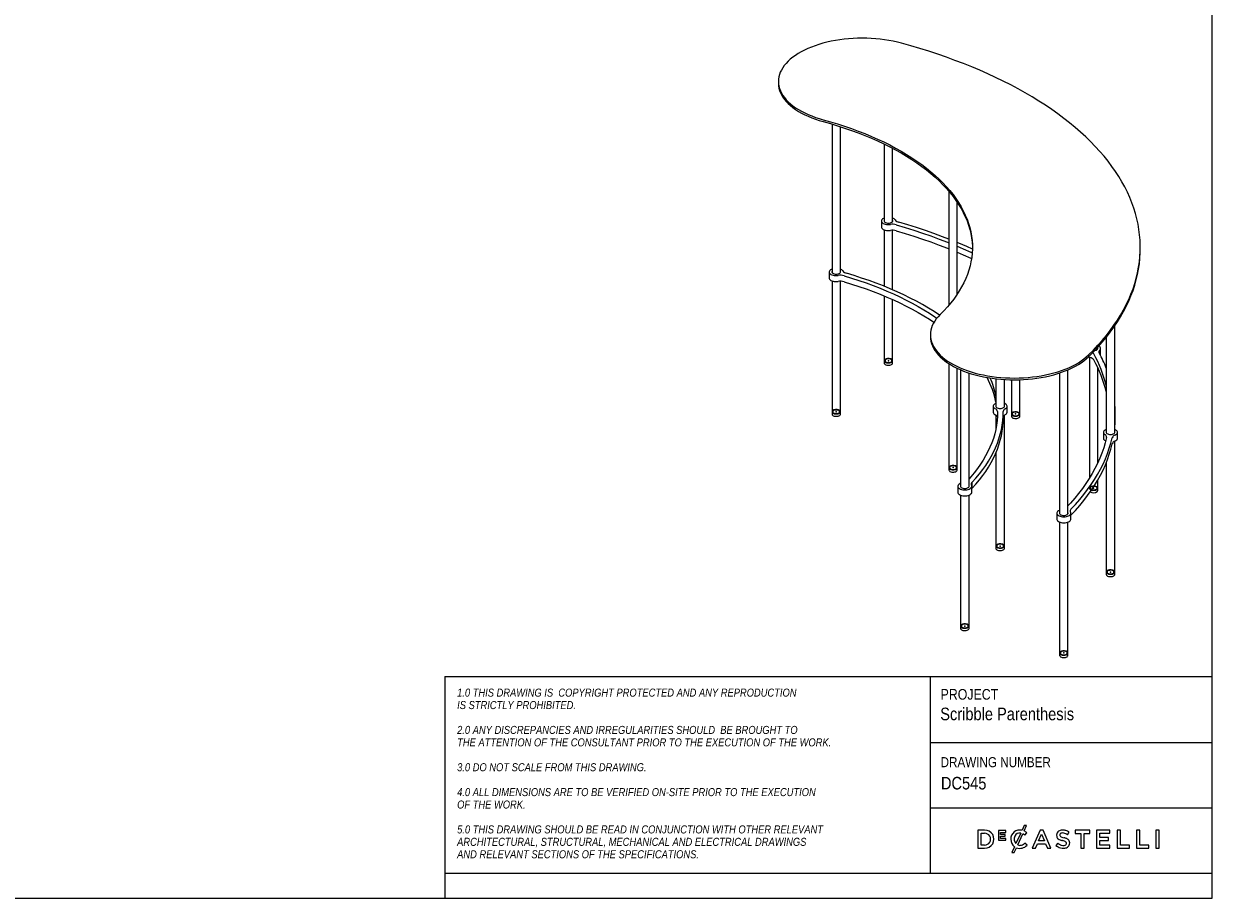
# Model space of a CAD drawing. Header units: millimetres. Extents: x 35 to 2985, y -21 to 2044.
# Tile 2 of 3: x 1286 to 2985, y -21 to 1229. Entities that reach past the tile are written whole.
import ezdxf

# ---------------------------------------------------------------- set-up
doc = ezdxf.new("R2010")
doc.units = ezdxf.units.MM
doc.header["$LTSCALE"] = 7
doc.header["$PDSIZE"] = -1
doc.linetypes.add('SLD-Solido', pattern=[0])
doc.layers.add('NOTE', color=3, linetype='SLD-Solido')
doc.layers.add('SCHIZZI', color=9, linetype='Continuous')
doc.styles.add('SLDTEXTSTYLE0', font='GOTHIC.TTF', dxfattribs={"width": 0.86735})
doc.styles.add('SLDTEXTSTYLE1', font='GOTHICI.TTF', dxfattribs={"width": 0.86735})

msp = doc.modelspace()

# ---------------------------------------------------------------- linework, layer by layer
for p, q in [((2364.47, 1146.17), (2364.47, 1143.59)), ((2441.14, 1085.34), (2441.14, 873.44)), ((2453.14, 873.44), (2453.14, 1081.64)), ((2515.81, 1056.81), (2515.81, 946.32)), ((2527.81, 946.32), (2527.81, 1050.75)), ((2608.2, 989.37), (2608.2, 826.66)), ((2620.2, 842.53), (2620.2, 973.5)), ((2511.81, 946.88), (2511.81, 938.31)), ((2515.81, 934.19), (2515.81, 853.51)), ((2527.81, 848.49), (2527.81, 933.57)), ((2881.79, 906.73), (2881.79, 909.3)), ((2437.14, 874), (2437.14, 865.43)), ((2441.14, 861.31), (2441.14, 674.28)), ((2453.14, 674.28), (2453.14, 860.68)), ((2515.81, 839.67), (2515.81, 747.16)), ((2527.81, 747.16), (2527.81, 834.49)), ((2581.69, 784.31), (2581.69, 781.74)), ((2845.21, 644.36), (2845.21, 796.88)), ((2821.02, 764.29), (2821.02, 766.53)), ((2825.02, 756.29), (2825.02, 764.86)), ((2833.21, 780.75), (2833.21, 644.36)), ((2809.02, 752.17), (2809.02, 579.36)), ((2515.81, 747.16), (2515.81, 743.74)), ((2527.81, 743.74), (2527.81, 747.16)), ((2608.2, 742.99), (2608.2, 594.55)), ((2620.2, 594.55), (2620.2, 736.37)), ((2624.93, 734.23), (2624.93, 567.25)), ((2778.44, 528.79), (2778.44, 734.23)), ((2821.02, 601.27), (2821.02, 737.32)), ((2636.93, 567.25), (2636.93, 729.7)), ((2675.47, 721.43), (2675.47, 681.63)), ((2687.47, 681.63), (2687.47, 720.37)), ((2697.56, 719.97), (2697.56, 671.17)), ((2709.56, 671.17), (2709.56, 720.07)), ((2766.44, 729.7), (2766.44, 528.79)), ((2671.49, 682.18), (2671.49, 673.61)), ((2691.47, 673.63), (2691.47, 682.2)), ((2441.14, 674.28), (2441.14, 670.85)), ((2453.11, 673.98), (2453.14, 674.28)), ((2453.11, 670.55), (2453.14, 670.85)), ((2453.14, 670.85), (2453.14, 674.28)), ((2675.47, 669.37), (2675.47, 650.45)), ((2685.79, 664.69), (2685.79, 673.27)), ((2687.47, 482.48), (2687.47, 669.24)), ((2697.56, 671.17), (2697.56, 667.74)), ((2709.56, 667.74), (2709.56, 671.17)), ((2845.79, 665.01), (2845.79, 673.58)), ((2833.21, 649.08), (2832.65, 648.82)), ((2829.21, 644.93), (2829.21, 636.36)), ((2845.21, 445.21), (2845.21, 632.22)), ((2849.21, 636.36), (2849.21, 644.93)), ((2675.47, 615.67), (2675.47, 482.48)), ((2833.21, 601.84), (2833.21, 445.21)), ((2608.2, 594.55), (2608.2, 591.12)), ((2620.2, 591.12), (2620.2, 594.55)), ((2620.93, 567.82), (2620.93, 559.25)), ((2640.93, 559.25), (2640.93, 567.82)), ((2641.4, 565.03), (2641.4, 573.6)), ((2821.02, 565.14), (2821.02, 576.83)), ((2821.02, 561.71), (2821.02, 565.14)), ((2624.93, 555.13), (2624.93, 368.1)), ((2636.93, 368.1), (2636.93, 555.13)), ((2762.44, 529.36), (2762.44, 520.79)), ((2782.44, 520.79), (2782.44, 529.36)), ((2766.44, 516.67), (2766.44, 329.64)), ((2778.44, 329.64), (2778.44, 516.67)), ((2782.44, 526.31), (2782.64, 526.53)), ((2675.47, 482.48), (2675.47, 479.05)), ((2687.47, 479.05), (2687.47, 482.48)), ((2833.21, 445.21), (2833.21, 441.78)), ((2845.21, 441.78), (2845.21, 445.21)), ((2624.93, 368.1), (2624.93, 364.67)), ((2636.93, 364.67), (2636.93, 368.1)), ((2766.44, 329.64), (2766.44, 326.21)), ((2778.44, 326.21), (2778.44, 329.64))]:
    msp.add_line(p, q)
at = {"flags": 128}
for points in [[(2540.47, 1200.83), (2534.65, 1202.31), (2528.67, 1203.62), (2522.57, 1204.77), (2516.35, 1205.75), (2510.04, 1206.55), (2503.66, 1207.17), (2497.21, 1207.62), (2490.74, 1207.89), (2484.24, 1207.97), (2477.74, 1207.87), (2471.27, 1207.59), (2464.83, 1207.14), (2458.45, 1206.5), (2452.14, 1205.68), (2445.93, 1204.7), (2439.84, 1203.54), (2433.87, 1202.21), (2428.06, 1200.71), (2422.41, 1199.06), (2416.94, 1197.25), (2411.67, 1195.29), (2406.61, 1193.19), (2401.78, 1190.95), (2397.19, 1188.58), (2392.86, 1186.09), (2388.8, 1183.47), (2385.02, 1180.75), (2381.53, 1177.93), (2378.34, 1175.01), (2375.46, 1172.01), (2372.91, 1168.93), (2370.68, 1165.79), (2368.78, 1162.58), (2367.23, 1159.33), (2366.01, 1156.05), (2365.15, 1152.73), (2364.64, 1149.39), (2364.47, 1146.05), (2364.66, 1142.7), (2365.2, 1139.36), (2366.09, 1136.05), (2367.33, 1132.76), (2368.91, 1129.52), (2370.83, 1126.32), (2373.08, 1123.18), (2375.66, 1120.11), (2378.56, 1117.11), (2381.77, 1114.2), (2385.28, 1111.38), (2389.08, 1108.67), (2393.16, 1106.06), (2397.51, 1103.58), (2402.12, 1101.21), (2406.96, 1098.98), (2412.04, 1096.89), (2417.32, 1094.94), (2422.8, 1093.15), (2428.47, 1091.5)], [(2807.82, 755.47), (2814.66, 762.34), (2821.2, 769.3), (2827.41, 776.33), (2833.3, 783.44), (2838.87, 790.62), (2844.1, 797.86), (2849.01, 805.16), (2853.58, 812.52), (2857.82, 819.94), (2861.72, 827.4), (2865.28, 834.91), (2868.49, 842.45), (2871.36, 850.04), (2873.89, 857.66), (2876.06, 865.3), (2877.89, 872.97), (2879.37, 880.66), (2880.5, 888.37), (2881.28, 896.09), (2881.7, 903.81), (2881.78, 911.54), (2881.5, 919.26), (2880.87, 926.99), (2879.89, 934.7), (2878.56, 942.39), (2876.87, 950.07), (2874.84, 957.73), (2872.47, 965.36), (2869.74, 972.96), (2866.67, 980.52), (2863.26, 988.05), (2859.5, 995.53), (2855.41, 1002.96), (2850.98, 1010.35), (2846.21, 1017.68), (2841.11, 1024.94), (2835.68, 1032.15), (2829.93, 1039.28), (2823.85, 1046.35), (2817.45, 1053.34), (2810.74, 1060.25), (2803.71, 1067.08), (2796.37, 1073.82), (2788.73, 1080.47), (2780.79, 1087.03), (2772.55, 1093.49), (2764.03, 1099.84), (2755.21, 1106.1), (2746.11, 1112.24), (2736.73, 1118.27), (2727.09, 1124.19), (2717.17, 1129.99), (2707, 1135.67), (2696.57, 1141.23), (2685.88, 1146.65), (2674.96, 1151.95), (2663.79, 1157.11), (2652.4, 1162.14), (2640.78, 1167.03), (2628.94, 1171.78), (2616.88, 1176.38), (2604.63, 1180.83), (2592.17, 1185.14), (2579.51, 1189.29), (2566.68, 1193.3), (2553.66, 1197.14), (2540.47, 1200.83)], [(2364.47, 1143.59), (2364.47, 1143.47), (2364.66, 1140.13), (2365.2, 1136.79), (2366.09, 1133.48), (2367.33, 1130.19), (2368.91, 1126.94), (2370.83, 1123.75), (2373.08, 1120.61), (2375.66, 1117.53), (2378.56, 1114.54), (2381.77, 1111.63), (2385.28, 1108.81), (2389.08, 1106.1), (2393.16, 1103.49), (2397.51, 1101), (2402.12, 1098.64), (2406.96, 1096.41), (2412.04, 1094.32), (2417.32, 1092.37), (2422.8, 1090.57), (2428.47, 1088.93)], [(2428.47, 1091.5), (2438.87, 1088.57), (2449.1, 1085.49), (2459.14, 1082.25), (2469, 1078.85), (2478.65, 1075.31), (2488.1, 1071.62), (2497.33, 1067.79), (2506.34, 1063.82), (2515.11, 1059.72), (2523.65, 1055.48), (2531.94, 1051.11), (2539.97, 1046.62), (2547.74, 1042.01), (2555.24, 1037.28), (2562.47, 1032.44), (2569.41, 1027.5), (2576.07, 1022.44), (2582.43, 1017.29), (2588.49, 1012.05), (2594.25, 1006.71), (2599.7, 1001.29), (2604.84, 995.78), (2609.65, 990.21), (2614.15, 984.56), (2618.31, 978.84), (2622.15, 973.06), (2625.65, 967.23), (2628.82, 961.34), (2631.64, 955.41), (2634.12, 949.44), (2636.26, 943.44), (2638.05, 937.4), (2639.49, 931.34), (2640.59, 925.26), (2641.33, 919.17), (2641.72, 913.07), (2641.76, 906.96), (2641.45, 900.86), (2640.79, 894.76), (2639.78, 888.68), (2638.42, 882.61), (2636.71, 876.57), (2634.65, 870.56), (2632.25, 864.58), (2629.51, 858.64), (2626.42, 852.75), (2623, 846.9), (2619.24, 841.11), (2615.15, 835.38), (2610.74, 829.71), (2605.99, 824.12), (2600.93, 818.6), (2595.56, 813.15)], [(2428.47, 1088.93), (2438.87, 1086), (2449.1, 1082.92), (2459.14, 1079.68), (2469, 1076.28), (2478.65, 1072.74), (2488.1, 1069.05), (2497.33, 1065.22), (2506.34, 1061.25), (2515.11, 1057.15), (2523.65, 1052.91), (2531.94, 1048.54), (2539.97, 1044.05), (2547.74, 1039.44), (2555.24, 1034.71), (2562.47, 1029.87), (2569.41, 1024.92), (2576.07, 1019.87), (2582.43, 1014.72), (2588.49, 1009.47), (2594.25, 1004.14), (2599.7, 998.72), (2604.84, 993.21), (2609.65, 987.63), (2614.15, 981.98), (2618.31, 976.27), (2622.15, 970.49), (2625.65, 964.66), (2628.82, 958.77), (2631.64, 952.84), (2634.12, 946.87), (2636.26, 940.87), (2638.05, 934.83), (2639.49, 928.77), (2640.59, 922.69), (2641.33, 916.6), (2641.72, 910.5), (2641.78, 908.01)], [(2515.81, 951.01), (2514.69, 950.5), (2513.51, 949.76), (2512.61, 948.91), (2512.04, 947.99), (2511.81, 947.03), (2511.93, 946.07), (2512.4, 945.13), (2513.2, 944.26), (2514.3, 943.48), (2515.67, 942.82), (2517.25, 942.3), (2518.99, 941.94), (2520.83, 941.76), (2522.7, 941.76), (2524.54, 941.93)], [(2511.81, 938.31), (2511.93, 937.5), (2512.4, 936.56), (2513.2, 935.69), (2514.3, 934.91), (2515.67, 934.25), (2517.25, 933.73), (2518.99, 933.37), (2520.83, 933.19), (2522.7, 933.18), (2524.54, 933.36)], [(2515.81, 947.45), (2515.75, 947.27), (2515.75, 946.51), (2516.1, 945.78), (2516.78, 945.11), (2517.75, 944.54), (2518.96, 944.11)], [(2518.96, 944.11), (2520.33, 943.84), (2521.79, 943.74), (2523.25, 943.83), (2524.63, 944.1), (2525.84, 944.53), (2526.82, 945.09), (2527.51, 945.76), (2527.86, 946.5), (2527.86, 947.26), (2527.81, 947.45)], [(2532.93, 941.43), (2545.59, 937.67), (2558.06, 933.76), (2570.34, 929.69), (2582.43, 925.47), (2594.31, 921.09), (2605.98, 916.57), (2608.2, 915.68)], [(2608.2, 920.88), (2598.96, 924.44), (2586.87, 928.89), (2574.58, 933.19), (2562.08, 937.32), (2549.39, 941.3), (2536.51, 945.11)], [(2532.93, 932.85), (2545.59, 929.1), (2558.06, 925.19), (2570.34, 921.12), (2582.43, 916.89), (2594.31, 912.52), (2605.98, 908), (2608.2, 907.11)], [(2641.76, 906.68), (2633.89, 910.2), (2622.47, 915.1), (2620.2, 916.04)], [(2620.2, 910.73), (2628.66, 907.09), (2639.65, 902.13), (2641.49, 901.28)], [(2620.2, 902.16), (2628.66, 898.51), (2639.65, 893.56), (2640.56, 893.14)], [(2807.82, 752.89), (2814.66, 759.77), (2821.2, 766.73), (2827.41, 773.76), (2833.3, 780.87), (2838.87, 788.05), (2844.1, 795.29), (2849.01, 802.59), (2853.58, 809.95), (2857.82, 817.36), (2861.72, 824.83), (2865.28, 832.33), (2868.49, 839.88), (2871.36, 847.47), (2873.89, 855.08), (2876.06, 862.73), (2877.89, 870.4), (2879.37, 878.09), (2880.5, 885.8), (2881.28, 893.51), (2881.7, 901.24), (2881.79, 906.73)], [(2441.14, 878.12), (2440.05, 877.64), (2438.86, 876.89), (2437.96, 876.05), (2437.38, 875.13), (2437.14, 874.17), (2437.26, 873.21), (2437.72, 872.27), (2438.51, 871.4), (2439.6, 870.62), (2440.96, 869.95), (2442.54, 869.43), (2444.27, 869.07), (2446.11, 868.88), (2447.99, 868.87), (2449.83, 869.04)], [(2441.14, 874.57), (2441.08, 874.39), (2441.08, 873.63), (2441.43, 872.9), (2442.11, 872.22), (2443.08, 871.66), (2444.29, 871.22)], [(2444.29, 871.22), (2445.66, 870.95), (2447.12, 870.86), (2448.58, 870.95), (2449.96, 871.22), (2451.17, 871.65), (2452.15, 872.21), (2452.83, 872.88), (2453.19, 873.62), (2453.19, 874.38), (2453.14, 874.57)], [(2458.25, 868.51), (2468.94, 865.25), (2479.45, 861.84), (2489.76, 858.28), (2499.87, 854.57), (2509.77, 850.71), (2519.45, 846.71), (2528.91, 842.57), (2538.14, 838.29), (2547.12, 833.88), (2555.86, 829.33), (2564.34, 824.67), (2572.57, 819.87), (2580.52, 814.96), (2588.2, 809.94), (2590.92, 808.09)], [(2594.73, 812.33), (2586.93, 817.43), (2578.8, 822.46), (2570.39, 827.37), (2561.71, 832.15), (2552.77, 836.8), (2543.58, 841.31), (2534.13, 845.69), (2524.45, 849.93), (2514.54, 854.02), (2504.4, 857.97), (2494.05, 861.76), (2483.49, 865.4), (2472.73, 868.89), (2461.79, 872.21)], [(2437.14, 865.43), (2437.26, 864.64), (2437.72, 863.7), (2438.51, 862.83), (2439.6, 862.05), (2440.96, 861.38), (2442.54, 860.86), (2444.27, 860.5), (2446.11, 860.31), (2447.99, 860.3), (2449.83, 860.47)], [(2458.25, 859.93), (2468.94, 856.68), (2479.45, 853.27), (2489.76, 849.71), (2499.87, 846), (2509.77, 842.14), (2519.45, 838.14), (2528.91, 834), (2538.14, 829.72), (2547.12, 825.31), (2555.86, 820.76), (2564.34, 816.09), (2572.57, 811.3), (2580.52, 806.39), (2586.86, 802.26)], [(2595.56, 813.15), (2592.68, 810.15), (2590.12, 807.08), (2587.89, 803.93), (2586, 800.73), (2584.44, 797.48), (2583.23, 794.19), (2582.37, 790.87), (2581.85, 787.54), (2581.69, 784.19), (2581.88, 780.84), (2582.42, 777.51), (2583.31, 774.19), (2584.54, 770.91), (2586.12, 767.66), (2588.04, 764.46), (2590.3, 761.32), (2592.88, 758.25), (2595.77, 755.25), (2598.98, 752.34), (2602.5, 749.53), (2606.3, 746.81), (2610.38, 744.21), (2614.73, 741.72), (2619.33, 739.36), (2624.18, 737.13), (2629.25, 735.04), (2634.54, 733.09), (2640.02, 731.29), (2645.68, 729.65), (2651.51, 728.17), (2657.49, 726.85), (2663.59, 725.7), (2669.81, 724.73), (2676.12, 723.92), (2682.5, 723.3), (2688.94, 722.86), (2695.42, 722.59), (2701.92, 722.51), (2708.42, 722.6), (2714.89, 722.88), (2721.33, 723.34), (2727.71, 723.98), (2734.01, 724.79), (2740.22, 725.78), (2746.32, 726.94), (2752.28, 728.27), (2758.1, 729.76), (2763.75, 731.41), (2769.22, 733.22), (2774.49, 735.18), (2779.55, 737.28), (2784.38, 739.52), (2788.97, 741.89), (2793.3, 744.39), (2797.36, 747), (2801.14, 749.73), (2804.63, 752.55), (2807.82, 755.47)], [(2581.69, 781.74), (2581.69, 781.62), (2581.88, 778.27), (2582.42, 774.94), (2583.31, 771.62), (2584.54, 768.34), (2586.12, 765.09), (2588.04, 761.89), (2590.3, 758.75), (2592.88, 755.68), (2595.77, 752.68), (2598.98, 749.77), (2602.5, 746.96), (2606.3, 744.24), (2610.38, 741.64), (2614.73, 739.15), (2619.33, 736.79), (2624.18, 734.56), (2629.25, 732.46), (2634.54, 730.52), (2640.02, 728.72), (2645.68, 727.08), (2651.51, 725.6), (2657.49, 724.28), (2663.59, 723.13), (2669.81, 722.15), (2676.12, 721.35), (2682.5, 720.73), (2688.94, 720.28), (2695.42, 720.02), (2701.92, 719.93), (2708.42, 720.03), (2714.89, 720.31), (2721.33, 720.77), (2727.71, 721.4), (2734.01, 722.22), (2740.22, 723.21), (2746.32, 724.37), (2752.28, 725.7), (2758.1, 727.19), (2763.75, 728.84), (2769.22, 730.65), (2774.49, 732.61), (2779.55, 734.71), (2784.38, 736.95), (2788.97, 739.32), (2793.3, 741.82), (2797.36, 744.43), (2801.14, 747.15), (2804.63, 749.98), (2807.82, 752.89)], [(2816.64, 761.83), (2817.84, 762.07), (2819.05, 762.5), (2820.03, 763.07), (2820.72, 763.74), (2821.07, 764.47), (2821.08, 765.23), (2821.02, 765.42)], [(2823.85, 762.44), (2824.6, 763.38), (2824.97, 764.37), (2824.97, 765.39), (2824.57, 766.38), (2823.81, 767.31), (2822.71, 768.15), (2822.56, 768.24)], [(2807.7, 752.78), (2808.59, 752.34), (2810.15, 751.79)], [(2824.72, 755.03), (2824.97, 755.8), (2825.02, 756.29)], [(2515.81, 747.16), (2515.87, 746.72), (2516.27, 745.97), (2517.02, 745.3), (2518.08, 744.75), (2519.36, 744.34), (2520.8, 744.12), (2522.3, 744.09), (2523.77, 744.25), (2525.12, 744.59), (2526.26, 745.09), (2527.12, 745.73)], [(2515.81, 747.16), (2515.83, 746.92), (2516.13, 746.16), (2516.8, 745.46), (2517.78, 744.88), (2519.01, 744.43)], [(2515.81, 743.74), (2515.87, 743.29), (2516.27, 742.54), (2517.02, 741.87), (2518.08, 741.32), (2519.36, 740.91), (2520.8, 740.69), (2522.3, 740.66), (2523.77, 740.82), (2525.12, 741.16), (2526.26, 741.67), (2527.12, 742.3)], [(2519.01, 744.43), (2520.41, 744.16), (2521.91, 744.08), (2523.4, 744.19), (2524.79, 744.48), (2525.99, 744.95), (2526.93, 745.55), (2527.54, 746.26), (2527.8, 747.02), (2527.81, 747.16)], [(2527.12, 745.73), (2527.65, 746.46), (2527.81, 747.16)], [(2527.12, 742.3), (2527.65, 743.03), (2527.81, 743.74)], [(2673.98, 685.57), (2672.87, 684.79), (2672.07, 683.91), (2671.6, 682.97), (2671.49, 681.99), (2671.74, 681.03), (2672.34, 680.11), (2673.26, 679.26), (2674.48, 678.52)], [(2675.47, 682.77), (2675.42, 682.59), (2675.41, 681.83), (2675.76, 681.09), (2676.44, 680.42), (2677.42, 679.85), (2678.62, 679.42)], [(2678.62, 679.42), (2680, 679.15), (2681.46, 679.06), (2682.92, 679.15), (2684.29, 679.41), (2685.51, 679.84), (2686.48, 680.41), (2687.17, 681.08), (2687.53, 681.81), (2687.53, 682.57), (2687.47, 682.77)], [(2688.22, 686), (2687.49, 686.38), (2687.47, 686.39)], [(2688.76, 678.68), (2689.97, 679.48), (2690.84, 680.4), (2691.34, 681.38), (2691.46, 682.4), (2691.19, 683.4), (2690.54, 684.37), (2689.54, 685.24), (2688.22, 686)], [(2441.14, 674.28), (2441.14, 674.2), (2441.37, 673.43), (2441.96, 672.72), (2442.88, 672.11), (2444.06, 671.63), (2445.44, 671.32), (2446.92, 671.2), (2448.42, 671.26), (2449.84, 671.52), (2451.08, 671.96), (2452.08, 672.54), (2452.77, 673.22), (2453.11, 673.98)], [(2441.14, 674.28), (2441.15, 674.04), (2441.46, 673.28), (2442.13, 672.58), (2443.1, 671.99), (2444.34, 671.55)], [(2441.14, 670.85), (2441.14, 670.77), (2441.37, 670.01), (2441.96, 669.29), (2442.88, 668.68), (2444.06, 668.2), (2445.44, 667.89), (2446.92, 667.77), (2448.42, 667.84), (2449.84, 668.1), (2451.08, 668.53), (2452.08, 669.11), (2452.77, 669.8), (2453.11, 670.55)], [(2444.34, 671.55), (2445.74, 671.28), (2447.24, 671.19), (2448.73, 671.3), (2450.12, 671.6), (2451.32, 672.07), (2452.26, 672.67), (2452.87, 673.38), (2453.13, 674.14), (2453.14, 674.28)], [(2677.79, 674.49), (2677.66, 668.1), (2677.18, 661.71), (2676.35, 655.33), (2675.16, 648.96), (2673.63, 642.62), (2671.74, 636.3), (2669.5, 630.01), (2666.92, 623.75), (2663.99, 617.54), (2660.73, 611.37), (2657.12, 605.25), (2653.17, 599.19), (2648.89, 593.19), (2644.28, 587.25), (2639.35, 581.38), (2636.93, 578.67)], [(2641.4, 573.6), (2646.77, 579.53), (2651.81, 585.53), (2656.51, 591.6), (2660.88, 597.74), (2664.9, 603.94), (2668.57, 610.2), (2671.9, 616.51), (2674.88, 622.87), (2677.5, 629.27), (2679.76, 635.7), (2681.67, 642.16), (2683.21, 648.65), (2684.4, 655.16), (2685.22, 661.69), (2685.69, 668.22), (2685.78, 674.76)], [(2641.4, 565.03), (2646.77, 570.95), (2651.81, 576.96), (2656.51, 583.03), (2660.88, 589.17), (2664.9, 595.37), (2668.57, 601.63), (2671.9, 607.94), (2674.88, 614.3), (2677.5, 620.69), (2679.76, 627.13), (2681.67, 633.59), (2683.21, 640.08), (2684.4, 646.59), (2685.22, 653.12), (2685.69, 659.65), (2685.79, 664.69)], [(2697.56, 671.17), (2697.61, 670.8), (2697.97, 670.05), (2698.69, 669.37), (2699.71, 668.8), (2700.97, 668.38), (2702.4, 668.14), (2703.9, 668.08), (2705.38, 668.22), (2706.74, 668.55), (2707.91, 669.04), (2708.8, 669.66)], [(2697.56, 671.17), (2697.58, 670.92), (2697.89, 670.17), (2698.55, 669.47), (2699.53, 668.88), (2700.76, 668.44)], [(2697.56, 667.74), (2697.61, 667.37), (2697.97, 666.62), (2698.69, 665.94), (2699.71, 665.37), (2700.97, 664.95), (2702.4, 664.71), (2703.9, 664.66), (2705.38, 664.8), (2706.74, 665.12), (2707.91, 665.61), (2708.8, 666.23)], [(2700.76, 668.44), (2702.17, 668.16), (2703.67, 668.08), (2705.15, 668.19), (2706.54, 668.49), (2707.74, 668.95), (2708.68, 669.56), (2709.3, 670.27), (2709.56, 671.03), (2709.56, 671.17)], [(2845.21, 651.33), (2845.68, 658.95), (2845.79, 665.01)], [(2832.65, 648.82), (2831.34, 648.11), (2830.31, 647.28), (2829.6, 646.37), (2829.25, 645.4), (2829.25, 644.42), (2829.62, 643.46), (2830.33, 642.55), (2831.37, 641.73)], [(2845.58, 640.96), (2846.96, 641.68), (2848.04, 642.52), (2848.79, 643.46), (2849.16, 644.45), (2849.15, 645.46), (2848.76, 646.45), (2847.99, 647.39), (2846.89, 648.22)], [(2833.67, 637.55), (2831.78, 630.09), (2829.53, 622.65), (2826.93, 615.25), (2823.98, 607.88), (2820.68, 600.56), (2817.03, 593.27), (2813.04, 586.04), (2808.7, 578.85), (2804.03, 571.73), (2799.01, 564.66), (2793.66, 557.66), (2787.98, 550.73), (2781.97, 543.88), (2778.44, 540.04)], [(2782.64, 535.1), (2789.09, 541.99), (2795.21, 548.96), (2800.99, 556.01), (2806.43, 563.13), (2811.54, 570.31), (2816.3, 577.56), (2820.71, 584.86), (2824.77, 592.22), (2828.48, 599.63), (2831.83, 607.08), (2834.83, 614.58), (2837.46, 622.1), (2839.74, 629.66), (2841.66, 637.25)], [(2782.64, 526.53), (2789.09, 533.42), (2795.21, 540.39), (2800.99, 547.44), (2806.43, 554.55), (2811.54, 561.74), (2816.3, 568.99), (2820.71, 576.29), (2824.77, 583.65), (2828.48, 591.06), (2831.83, 598.51), (2834.83, 606), (2837.46, 613.53), (2839.74, 621.09), (2841.66, 628.68)], [(2831.37, 633.16), (2832, 632.7), (2832.39, 632.36)], [(2833.21, 645.49), (2833.15, 645.31), (2833.15, 644.56), (2833.5, 643.82), (2834.18, 643.15), (2835.15, 642.58), (2836.36, 642.15)], [(2836.36, 642.15), (2837.73, 641.88), (2839.19, 641.79), (2840.65, 641.88), (2842.03, 642.14), (2843.24, 642.57), (2844.22, 643.14), (2844.9, 643.81), (2845.26, 644.54), (2845.26, 645.3), (2845.21, 645.49)], [(2845.58, 632.39), (2846.96, 633.1), (2848.04, 633.95), (2848.79, 634.88), (2849.16, 635.88), (2849.21, 636.36)], [(2608.2, 594.55), (2608.36, 593.84), (2608.88, 593.12), (2609.74, 592.48), (2610.88, 591.98), (2612.23, 591.63), (2613.7, 591.47), (2615.2, 591.5), (2616.64, 591.73), (2617.93, 592.13), (2618.98, 592.69), (2619.73, 593.36)], [(2608.2, 594.55), (2608.22, 594.3), (2608.52, 593.55), (2609.19, 592.85), (2610.16, 592.26), (2611.4, 591.82)], [(2608.2, 591.12), (2608.36, 590.41), (2608.88, 589.69), (2609.74, 589.05), (2610.88, 588.55), (2612.23, 588.2), (2613.7, 588.04), (2615.2, 588.08), (2616.64, 588.3), (2617.93, 588.7), (2618.98, 589.26), (2619.73, 589.93)], [(2611.4, 591.82), (2612.8, 591.55), (2614.3, 591.46), (2615.79, 591.57), (2617.18, 591.87), (2618.38, 592.33), (2619.32, 592.94), (2619.93, 593.65), (2620.19, 594.41), (2620.2, 594.55)], [(2619.73, 593.36), (2620.13, 594.1), (2620.2, 594.55)], [(2619.73, 589.93), (2620.13, 590.67), (2620.2, 591.12)], [(2624.93, 571.94), (2624.37, 571.7), (2623.03, 570.97), (2622, 570.13), (2621.3, 569.19), (2620.96, 568.21), (2621, 567.21), (2621.42, 566.23), (2622.2, 565.31), (2623.31, 564.49), (2624.7, 563.79), (2626.34, 563.24), (2628.14, 562.87), (2630.05, 562.69), (2632, 562.7), (2633.9, 562.9), (2635.69, 563.29), (2637.3, 563.85), (2638.68, 564.56), (2639.75, 565.39), (2640.5, 566.32), (2640.88, 567.3), (2640.89, 568.3), (2640.52, 569.28), (2640.52, 569.28)], [(2624.93, 568.38), (2624.88, 568.2), (2624.88, 567.45), (2625.23, 566.71), (2625.91, 566.04), (2626.88, 565.47), (2628.09, 565.04)], [(2628.09, 565.04), (2629.46, 564.77), (2630.92, 564.68), (2632.38, 564.77), (2633.76, 565.03), (2634.97, 565.46), (2635.95, 566.03), (2636.63, 566.7), (2636.99, 567.43), (2636.99, 568.19), (2636.93, 568.38)], [(2640.93, 564.53), (2640.94, 564.53), (2641.4, 565.03)], [(2812.05, 562.45), (2812.22, 562.4), (2813.63, 562.13), (2815.12, 562.05), (2816.61, 562.16), (2818, 562.45), (2819.2, 562.92), (2820.14, 563.53), (2820.76, 564.23), (2821.01, 565), (2821.02, 565.14)], [(2620.93, 559.25), (2621, 558.63), (2621.42, 557.66), (2622.2, 556.74), (2623.31, 555.91), (2624.7, 555.22), (2626.34, 554.67), (2628.14, 554.3), (2630.05, 554.12), (2632, 554.13), (2633.9, 554.33), (2635.69, 554.72), (2637.3, 555.28), (2638.68, 555.99), (2639.75, 556.82), (2640.5, 557.74), (2640.88, 558.73), (2640.93, 559.25)], [(2766.44, 533.48), (2766.02, 533.31), (2764.7, 532.62), (2763.65, 531.82), (2762.92, 530.93), (2762.52, 529.99), (2762.46, 529.02), (2762.76, 528.07), (2763.4, 527.16), (2764.35, 526.33), (2765.59, 525.61), (2767.07, 525.02), (2768.74, 524.58), (2770.53, 524.3), (2772.4, 524.21), (2774.27, 524.3), (2776.07, 524.56), (2777.74, 524.99), (2779.23, 525.58), (2780.48, 526.3), (2781.45, 527.12), (2782.1, 528.03), (2782.41, 528.98), (2782.38, 529.95), (2781.99, 530.89), (2781.99, 530.89)], [(2766.44, 529.93), (2766.39, 529.75), (2766.38, 528.99), (2766.73, 528.25), (2767.41, 527.58), (2768.39, 527.01), (2769.59, 526.58)], [(2769.59, 526.58), (2770.97, 526.31), (2772.43, 526.22), (2773.89, 526.31), (2775.26, 526.57), (2776.48, 527), (2777.45, 527.57), (2778.14, 528.24), (2778.49, 528.97), (2778.5, 529.73), (2778.44, 529.93)], [(2762.44, 520.79), (2762.46, 520.45), (2762.76, 519.5), (2763.4, 518.59), (2764.35, 517.76), (2765.59, 517.04), (2767.07, 516.44), (2768.74, 516), (2770.53, 515.73), (2772.4, 515.64), (2774.27, 515.72), (2776.07, 515.99), (2777.74, 516.42), (2779.23, 517.01), (2780.48, 517.73), (2781.45, 518.55), (2782.1, 519.46), (2782.41, 520.41), (2782.44, 520.79)], [(2675.47, 482.48), (2675.51, 482.11), (2675.88, 481.36), (2676.59, 480.68), (2677.62, 480.11), (2678.88, 479.69), (2680.31, 479.45), (2681.81, 479.39), (2683.29, 479.53), (2684.65, 479.86), (2685.82, 480.35), (2686.71, 480.97)], [(2675.47, 482.48), (2675.49, 482.23), (2675.8, 481.47), (2676.46, 480.78), (2677.44, 480.19), (2678.67, 479.75)], [(2675.47, 479.05), (2675.51, 478.68), (2675.88, 477.93), (2676.59, 477.25), (2677.62, 476.68), (2678.88, 476.26), (2680.31, 476.02), (2681.81, 475.97), (2683.29, 476.11), (2684.65, 476.43), (2685.82, 476.92), (2686.71, 477.54)], [(2678.67, 479.75), (2680.08, 479.47), (2681.57, 479.39), (2683.06, 479.5), (2684.45, 479.8), (2685.65, 480.26), (2686.59, 480.87), (2687.21, 481.58), (2687.47, 482.34), (2687.47, 482.48)], [(2833.21, 445.21), (2833.21, 445.14), (2833.43, 444.38), (2834.01, 443.66), (2834.92, 443.05), (2836.1, 442.56), (2837.47, 442.25), (2838.95, 442.12), (2840.45, 442.18), (2841.87, 442.44), (2843.13, 442.87), (2844.13, 443.44), (2844.83, 444.13)], [(2833.21, 445.21), (2833.22, 444.96), (2833.53, 444.2), (2834.2, 443.51), (2835.17, 442.92), (2836.41, 442.47)], [(2833.21, 441.78), (2833.21, 441.71), (2833.43, 440.95), (2834.01, 440.23), (2834.92, 439.62), (2836.1, 439.14), (2837.47, 438.82), (2838.95, 438.69), (2840.45, 438.76), (2841.87, 439.01), (2843.13, 439.44), (2844.13, 440.02), (2844.83, 440.7)], [(2836.41, 442.47), (2837.81, 442.2), (2839.31, 442.12), (2840.8, 442.23), (2842.19, 442.53), (2843.39, 442.99), (2844.33, 443.6), (2844.94, 444.3), (2845.2, 445.07), (2845.21, 445.21)], [(2844.83, 444.13), (2845.17, 444.88), (2845.21, 445.21)], [(2844.83, 440.7), (2845.17, 441.46), (2845.21, 441.78)], [(2624.93, 368.1), (2624.98, 367.73), (2625.34, 366.98), (2626.06, 366.3), (2627.08, 365.73), (2628.34, 365.31), (2629.77, 365.07), (2631.27, 365.01), (2632.75, 365.15), (2634.11, 365.48), (2635.28, 365.97), (2636.17, 366.59)], [(2624.93, 368.1), (2624.95, 367.85), (2625.26, 367.09), (2625.92, 366.4), (2626.9, 365.81), (2628.13, 365.37)], [(2624.93, 364.67), (2624.98, 364.3), (2625.34, 363.55), (2626.06, 362.87), (2627.08, 362.3), (2628.34, 361.88), (2629.77, 361.64), (2631.27, 361.58), (2632.75, 361.72), (2634.11, 362.05), (2635.28, 362.54), (2636.17, 363.16)], [(2628.13, 365.37), (2629.54, 365.09), (2631.04, 365.01), (2632.53, 365.12), (2633.91, 365.42), (2635.12, 365.88), (2636.05, 366.49), (2636.67, 367.19), (2636.93, 367.96), (2636.93, 368.1)], [(2766.44, 329.64), (2766.56, 329.03), (2767.04, 328.3), (2767.86, 327.65), (2768.96, 327.12), (2770.29, 326.76), (2771.75, 326.57), (2773.25, 326.58), (2774.71, 326.78), (2776.02, 327.16), (2777.1, 327.69), (2777.9, 328.35), (2778.35, 329.09), (2778.44, 329.64)], [(2766.44, 329.64), (2766.46, 329.39), (2766.77, 328.63), (2767.43, 327.94), (2768.41, 327.35), (2769.64, 326.91)], [(2766.44, 326.21), (2766.56, 325.6), (2767.04, 324.87), (2767.86, 324.22), (2768.96, 323.69), (2770.29, 323.33), (2771.75, 323.14), (2773.25, 323.15), (2774.71, 323.35), (2776.02, 323.73), (2777.1, 324.27), (2777.9, 324.92), (2778.35, 325.66), (2778.44, 326.21)], [(2769.64, 326.91), (2771.05, 326.63), (2772.54, 326.55), (2774.03, 326.66), (2775.42, 326.96), (2776.62, 327.42), (2777.56, 328.03), (2778.18, 328.74), (2778.43, 329.5), (2778.44, 329.64)]]:
    msp.add_lwpolyline(points, dxfattribs=at)
for centre, radius, start, end in [((2527.54, 921.8), 20.35, 74.63985, 98.46032), ((2525.5, 944.12), 7.26, 36.06163, 71.46492), ((2538.31, 953.61), 8.68, 216.89842, 258.05829), ((2527.54, 913.23), 20.35, 74.63985, 98.46032), ((2452.78, 848.95), 20.31, 74.34831, 98.34319), ((2450.85, 871.28), 7.21, 35.73094, 71.54114), ((2463.61, 880.6), 8.58, 216.49798, 257.76293), ((2452.78, 840.38), 20.31, 74.34831, 98.34319), ((2808.45, 743.45), 8.51, 35.36208, 78.46197), ((2810.55, 754.09), 5.62, 30.61787, 56.23277), ((2655.19, 667.85), 183.31, 13.80165, 29.08106), ((2655.19, 659.28), 183.31, 13.80165, 29.08106), ((2825.96, 759.82), 3.36, 128.79273, 207.87683), ((2648.45, 662.12), 199.26, 21.99697, 28.84549), ((2545.56, 661.33), 132.65, 11.65728, 27.82946), ((2549.16, 670.96), 128.9, 11.51925, 23.57745), ((2670.33, 691.94), 7.34, 299.85056, 314.4982), ((2685.31, 673.58), 160.48, 355.10935, 4.89065), ((2675.94, 674.19), 4.49, 187.46084, 251.02126), ((2672.78, 673.75), 5.06, 8.42867, 70.37185), ((2672.4, 664.67), 5.68, 23.59491, 68.49166), ((2690.56, 674.21), 4.81, 111.97501, 173.4751), ((2690.65, 665.53), 4.95, 112.45315, 169.11606), ((2687.15, 674.15), 4.35, 291.75812, 353.16218), ((2707.59, 671.22), 1.98, 307.90301, 358.46796), ((2707.59, 667.79), 1.98, 307.90301, 358.46796), ((2850.22, 653.86), 6.55, 220.07007, 239.46069), ((2833.15, 636.69), 3.96, 184.84456, 243.2675), ((2829.6, 638.03), 4.1, 353.16804, 64.47937), ((2847.39, 635.12), 6.11, 107.23033, 159.58096), ((2847.39, 626.55), 6.11, 107.23033, 159.58096), ((2643.48, 570.93), 3.38, 127.76122, 209.11171), ((2814.98, 571.21), 9.23, 251.35147, 304.85751), ((2819.04, 565.19), 1.98, 307.90301, 358.46796), ((2819.04, 561.76), 1.98, 307.90301, 358.46796), ((2814.96, 567.93), 9.37, 239.64868, 304.41396), ((2784.82, 532.6), 3.31, 131.20724, 211.14805), ((2685.5, 482.53), 1.98, 307.90301, 358.46796), ((2685.5, 479.1), 1.98, 307.90301, 358.46796), ((2634.96, 368.15), 1.98, 307.90301, 358.46796), ((2634.96, 364.72), 1.98, 307.90301, 358.46796)]:
    msp.add_arc(centre, radius, start, end)
at = {"layer": 'SCHIZZI', "color": 7, "true_color": 0xffffff}
for p, q in [((2984.61, -20.73), (2984.47, 2044)), ((1887.9, 295.99), (1887.9, 15.25)), ((1887.9, 295.99), (2984.59, 295.99)), ((2581.55, 295.99), (2581.55, 15.25)), ((2581.55, 201.89), (2984.59, 201.89)), ((2581.55, 108.62), (2984.6, 108.62)), ((2659.22, 76.31), (2649.74, 76.31)), ((2649.74, 76.31), (2649.74, 50.97)), ((2654.4, 55.23), (2654.4, 72.04)), ((2654.4, 72.04), (2659.22, 72.04)), ((2689.47, 76.13), (2678.86, 76.13)), ((2678.86, 76.13), (2678.86, 62.07)), ((2681.94, 70.53), (2681.94, 73.38)), ((2681.94, 73.38), (2689.47, 73.38)), ((2688.56, 70.53), (2681.94, 70.53)), ((2688.56, 67.78), (2688.56, 70.53)), ((2689.47, 73.38), (2689.47, 76.13)), ((2710.86, 72.35), (2703.97, 57.24)), ((2706.66, 55.42), (2713.91, 71.34)), ((2715.78, 83.04), (2712.73, 76.35)), ((2719.29, 83.04), (2715.78, 83.04)), ((2715.81, 75.38), (2719.29, 83.04)), ((2716.7, 69.26), (2719.7, 72.72)), ((2719.7, 72.72), (2719.62, 72.8)), ((2738.52, 76.49), (2727.37, 50.97)), ((2736.46, 61.18), (2740.57, 70.78)), ((2742.77, 76.49), (2738.52, 76.49)), ((2740.57, 70.78), (2744.72, 61.18)), ((2742.8, 76.41), (2742.77, 76.49)), ((2753.92, 50.97), (2742.8, 76.41)), ((2777.52, 69.95), (2780.03, 73.49)), ((2809.49, 76.31), (2788.88, 76.31)), ((2788.88, 76.31), (2788.88, 71.97)), ((2788.88, 71.97), (2796.83, 71.97)), ((2796.83, 71.97), (2796.83, 50.97)), ((2801.53, 50.97), (2801.53, 71.97)), ((2801.53, 71.97), (2809.49, 71.97)), ((2809.49, 71.97), (2809.49, 76.31)), ((2838.13, 76.31), (2819.27, 76.31)), ((2819.27, 76.31), (2819.27, 50.97)), ((2823.94, 65.84), (2823.94, 72.11)), ((2823.94, 72.11), (2838.13, 72.11)), ((2838.13, 72.11), (2838.13, 76.31)), ((2853.33, 76.31), (2848.67, 76.31)), ((2848.67, 76.31), (2848.67, 50.97)), ((2853.33, 55.23), (2853.33, 76.31)), ((2880.89, 76.31), (2876.23, 76.31)), ((2876.23, 76.31), (2876.23, 50.97)), ((2880.89, 55.23), (2880.89, 76.31)), ((2904.05, 76.31), (2904.05, 50.97)), ((2908.71, 76.31), (2904.05, 76.31)), ((2908.71, 50.97), (2908.71, 76.31)), ((2649.74, 50.97), (2659.22, 50.97)), ((2659.22, 55.23), (2654.4, 55.23)), ((2678.86, 62.07), (2689.57, 62.07)), ((2681.94, 67.78), (2688.56, 67.78)), ((2681.94, 64.83), (2681.94, 67.78)), ((2689.57, 64.83), (2681.94, 64.83)), ((2689.57, 62.07), (2689.57, 64.83)), ((2696.64, 63.52), (2696.64, 63.56)), ((2701.98, 52.87), (2698.18, 44.54)), ((2701.71, 44.54), (2704.82, 51.37)), ((2719.88, 55.11), (2716.88, 58.15)), ((2719.8, 55.02), (2719.88, 55.11)), ((2727.37, 50.97), (2732.16, 50.97)), ((2732.16, 50.97), (2734.74, 57.02)), ((2734.74, 57.02), (2746.44, 57.02)), ((2744.72, 61.18), (2736.46, 61.18)), ((2746.44, 57.02), (2748.98, 50.97)), ((2748.98, 50.97), (2753.92, 50.97)), ((2764.03, 58.02), (2761.21, 54.68)), ((2796.83, 50.97), (2801.53, 50.97)), ((2819.27, 50.97), (2838.31, 50.97)), ((2836.52, 65.84), (2823.94, 65.84)), ((2823.94, 61.65), (2836.52, 61.65)), ((2823.94, 55.16), (2823.94, 61.65)), ((2838.31, 55.16), (2823.94, 55.16)), ((2836.52, 61.65), (2836.52, 65.84)), ((2838.31, 50.97), (2838.31, 55.16)), ((2848.67, 50.97), (2866.52, 50.97)), ((2866.52, 55.23), (2853.33, 55.23)), ((2866.52, 50.97), (2866.52, 55.23)), ((2876.23, 50.97), (2894.08, 50.97)), ((2894.08, 55.23), (2880.89, 55.23)), ((2894.08, 50.97), (2894.08, 55.23)), ((2904.05, 50.97), (2908.71, 50.97)), ((2698.18, 44.54), (2701.71, 44.54)), ((1887.9, 15.25), (1887.9, -20.73)), ((1887.9, 15.25), (2984.6, 15.25)), ((35, -20.73), (2984.61, -20.73))]:
    msp.add_line(p, q, dxfattribs=at)
at = {"layer": 'SCHIZZI', "color": 13, "true_color": 0xb45a5a, "flags": 128}
for points in [[(2515.91, 747.74), (2515.93, 746.54), (2516.84, 745.43), (2518.51, 744.58), (2520.68, 744.13), (2523.02, 744.14), (2525.18, 744.61), (2526.82, 745.47), (2527.7, 746.58), (2527.68, 747.79), (2526.77, 748.9), (2525.1, 749.75), (2522.93, 750.2), (2520.59, 750.19), (2518.44, 749.72), (2516.79, 748.86), (2515.91, 747.74)], [(2516.9, 747.65), (2516.91, 746.64), (2517.67, 745.72), (2519.06, 745.01), (2520.87, 744.64), (2522.82, 744.64), (2524.62, 745.03), (2525.99, 745.75), (2526.72, 746.68), (2526.7, 747.69), (2525.94, 748.61), (2524.55, 749.32), (2522.75, 749.69), (2520.79, 749.69), (2519, 749.3), (2517.63, 748.58), (2516.9, 747.65)], [(2441.24, 674.86), (2441.26, 673.66), (2442.17, 672.55), (2443.84, 671.7), (2446.01, 671.25), (2448.35, 671.26), (2450.51, 671.73), (2452.15, 672.59), (2453.03, 673.7), (2453.01, 674.91), (2452.1, 676.02), (2450.43, 676.87), (2448.26, 677.32), (2445.92, 677.31), (2443.77, 676.84), (2442.12, 675.98), (2441.24, 674.86)], [(2442.22, 674.77), (2442.24, 673.76), (2443, 672.84), (2444.39, 672.13), (2446.2, 671.75), (2448.15, 671.76), (2449.94, 672.15), (2451.31, 672.87), (2452.05, 673.8), (2452.03, 674.8), (2451.27, 675.73), (2449.88, 676.44), (2448.07, 676.81), (2446.12, 676.81), (2444.33, 676.41), (2442.96, 675.7), (2442.22, 674.77)], [(2697.67, 671.75), (2697.69, 670.54), (2698.6, 669.43), (2700.27, 668.59), (2702.44, 668.13), (2704.78, 668.14), (2706.93, 668.61), (2708.58, 669.47), (2709.46, 670.59), (2709.44, 671.8), (2708.53, 672.91), (2706.86, 673.75), (2704.69, 674.21), (2702.35, 674.2), (2700.19, 673.73), (2698.55, 672.87), (2697.67, 671.75)], [(2698.65, 671.65), (2698.67, 670.65), (2699.43, 669.72), (2700.82, 669.02), (2702.62, 668.64), (2704.58, 668.65), (2706.37, 669.04), (2707.74, 669.76), (2708.47, 670.69), (2708.46, 671.69), (2707.7, 672.62), (2706.31, 673.32), (2704.5, 673.7), (2702.55, 673.69), (2700.75, 673.3), (2699.39, 672.58), (2698.65, 671.65)], [(2608.3, 595.13), (2608.32, 593.93), (2609.23, 592.82), (2610.9, 591.97), (2613.07, 591.52), (2615.41, 591.52), (2617.57, 591.99), (2619.21, 592.85), (2620.09, 593.97), (2620.07, 595.18), (2619.16, 596.29), (2617.49, 597.13), (2615.32, 597.59), (2612.98, 597.58), (2610.83, 597.11), (2609.18, 596.25), (2608.3, 595.13)], [(2609.29, 595.03), (2609.3, 594.03), (2610.06, 593.1), (2611.45, 592.4), (2613.26, 592.02), (2615.21, 592.03), (2617.01, 592.42), (2618.37, 593.14), (2619.11, 594.07), (2619.09, 595.07), (2618.33, 596), (2616.94, 596.7), (2615.14, 597.08), (2613.18, 597.07), (2611.39, 596.68), (2610.02, 595.97), (2609.29, 595.03)], [(2809.13, 565.72), (2809.14, 564.51), (2810.06, 563.4), (2811.72, 562.55), (2813.89, 562.1), (2816.23, 562.11), (2818.39, 562.58), (2820.03, 563.44), (2820.91, 564.56), (2820.89, 565.76), (2819.98, 566.87), (2818.31, 567.72), (2816.15, 568.17), (2813.8, 568.16), (2811.65, 567.69), (2810.01, 566.83), (2809.13, 565.72)], [(2810.11, 565.62), (2810.12, 564.62), (2810.88, 563.69), (2812.27, 562.99), (2814.08, 562.61), (2816.03, 562.62), (2817.83, 563.01), (2819.2, 563.72), (2819.93, 564.65), (2819.92, 565.66), (2819.16, 566.58), (2817.77, 567.29), (2815.96, 567.67), (2814.01, 567.66), (2812.21, 567.27), (2810.84, 566.55), (2810.11, 565.62)], [(2675.58, 483.06), (2675.6, 481.85), (2676.51, 480.74), (2678.18, 479.9), (2680.35, 479.44), (2682.69, 479.45), (2684.84, 479.92), (2686.49, 480.78), (2687.36, 481.9), (2687.35, 483.11), (2686.44, 484.22), (2684.77, 485.06), (2682.6, 485.51), (2680.26, 485.51), (2678.1, 485.04), (2676.46, 484.18), (2675.58, 483.06)], [(2676.56, 482.96), (2676.57, 481.96), (2677.34, 481.03), (2678.72, 480.33), (2680.53, 479.95), (2682.48, 479.96), (2684.28, 480.35), (2685.65, 481.07), (2686.38, 482), (2686.37, 483), (2685.61, 483.93), (2684.22, 484.63), (2682.41, 485.01), (2680.46, 485), (2678.66, 484.61), (2677.29, 483.89), (2676.56, 482.96)], [(2833.31, 445.79), (2833.33, 444.58), (2834.24, 443.47), (2835.91, 442.63), (2838.08, 442.17), (2840.42, 442.18), (2842.58, 442.65), (2844.22, 443.51), (2845.1, 444.63), (2845.08, 445.83), (2844.17, 446.94), (2842.5, 447.79), (2840.33, 448.24), (2837.99, 448.23), (2835.83, 447.76), (2834.19, 446.9), (2833.31, 445.79)], [(2834.29, 445.69), (2834.31, 444.69), (2835.07, 443.76), (2836.46, 443.06), (2838.27, 442.68), (2840.22, 442.69), (2842.01, 443.08), (2843.38, 443.79), (2844.12, 444.72), (2844.1, 445.73), (2843.34, 446.65), (2841.95, 447.36), (2840.14, 447.74), (2838.19, 447.73), (2836.4, 447.34), (2835.03, 446.62), (2834.29, 445.69)], [(2625.04, 368.68), (2625.06, 367.47), (2625.97, 366.36), (2627.64, 365.52), (2629.81, 365.06), (2632.15, 365.07), (2634.3, 365.54), (2635.95, 366.4), (2636.83, 367.52), (2636.81, 368.72), (2635.9, 369.83), (2634.23, 370.68), (2632.06, 371.13), (2629.72, 371.12), (2627.56, 370.65), (2625.92, 369.8), (2625.04, 368.68)], [(2626.02, 368.58), (2626.04, 367.58), (2626.8, 366.65), (2628.19, 365.95), (2630, 365.57), (2631.95, 365.58), (2633.74, 365.97), (2635.11, 366.68), (2635.84, 367.61), (2635.83, 368.62), (2635.07, 369.55), (2633.68, 370.25), (2631.87, 370.63), (2629.92, 370.62), (2628.12, 370.23), (2626.76, 369.51), (2626.02, 368.58)], [(2766.55, 330.22), (2766.56, 329.01), (2767.48, 327.9), (2769.14, 327.06), (2771.31, 326.6), (2773.66, 326.61), (2775.81, 327.08), (2777.45, 327.94), (2778.33, 329.06), (2778.32, 330.27), (2777.4, 331.38), (2775.74, 332.22), (2773.57, 332.68), (2771.23, 332.67), (2769.07, 332.2), (2767.43, 331.34), (2766.55, 330.22)], [(2767.53, 330.12), (2767.54, 329.12), (2768.3, 328.19), (2769.69, 327.49), (2771.5, 327.11), (2773.45, 327.12), (2775.25, 327.51), (2776.62, 328.23), (2777.35, 329.16), (2777.34, 330.16), (2776.58, 331.09), (2775.19, 331.79), (2773.38, 332.17), (2771.43, 332.16), (2769.63, 331.77), (2768.26, 331.05), (2767.53, 330.12)]]:
    msp.add_lwpolyline(points, dxfattribs=at)
at = {"layer": 'SCHIZZI', "color": 7, "true_color": 0xffffff}
for centre, radius, start, end in [((2659.9, 63.64), 12.69, 266.90157, 93.09843), ((2659.4, 63.64), 8.41, 268.76628, 91.23372), ((2709.64, 63.72), 13, 76.24523, 180.89091), ((2711.23, 63.72), 9.72, 153.58432, 221.73663), ((2709.62, 64.51), 7.93, 81.04863, 153.58432), ((2707.51, 59.83), 13.17, 45.72598, 60.90731), ((2710.16, 62.93), 13.67, 45.71394, 65.58709), ((2770.34, 69.1), 8.17, 162.43966, 192.31941), ((2769.23, 69.21), 7.08, 114.63446, 160.64301), ((2770.74, 65.91), 10.72, 89.50788, 114.63446), ((2769.59, 69.61), 2.81, 146.85935, 193.31029), ((2769.14, 69.5), 2.35, 193.31029, 230.56735), ((2770.1, 68.77), 3.72, 98.98092, 140.32353), ((2770.82, 64.19), 8.36, 77.54474, 98.98092), ((2770.94, 61.46), 15.16, 72.44471, 90.39732), ((2769.71, 60.22), 12.48, 51.25781, 76.47292), ((2770.32, 60.88), 15.91, 52.42183, 70.96437), ((2709.92, 63.52), 13.28, 180, 233.25786), ((2709.65, 64.14), 13.65, 249.30365, 318.58458), ((2709.79, 63.27), 8.45, 248.28377, 285.8766), ((2708.86, 65.59), 10.94, 287.21436, 317.11848), ((2771.64, 66.12), 15.48, 227.67997, 255.77334), ((2767.68, 68.37), 5.42, 190.78984, 232.66765), ((2772.44, 66.73), 12.11, 225.98856, 252.68232), ((2770.49, 72.05), 10.06, 232.66765, 251.27083), ((2775.12, 83.78), 22.66, 249.70068, 255.51463), ((2771.32, 72.46), 6.03, 232.44778, 252.59774), ((2771.81, 66.81), 16.18, 255.77334, 272.44794), ((2771.86, 64.86), 10.15, 252.68232, 275.6739), ((2766.45, 50.21), 12.01, 73.32325, 75.51463), ((2778.97, 93.5), 28.41, 250.55867, 257.31246), ((2773.72, 75.98), 14.76, 254.99999, 258.29329), ((2766.47, 41), 20.96, 70.27129, 78.29329), ((2772.23, 61.29), 10.66, 271.47111, 299.92604), ((2768.85, 47.35), 18.84, 64.63254, 78.09895), ((2772.48, 59.47), 4.73, 274.6813, 307.58878), ((2771.1, 53.5), 7.63, 58.43436, 71.28416), ((2773.82, 57.83), 2.52, 27.46177, 59.71525), ((2773.75, 57.69), 2.54, 309.48388, 346.59381), ((2773.25, 57.8), 3.05, 346.59381, 22.92671), ((2774.35, 58.07), 6.81, 28.77124, 67.85987), ((2774.27, 57.74), 6.56, 299.92604, 337.37946), ((2772.61, 58.27), 8.3, 338.409, 21.69569)]:
    msp.add_arc(centre, radius, start, end, dxfattribs=at)
at = {"layer": 'SCHIZZI', "color": 13, "true_color": 0xb45a5a}
for p in [(2521.81, 747.16), (2447.14, 674.28), (2703.56, 671.17), (2614.2, 594.55), (2815.02, 565.14), (2681.47, 482.48), (2839.21, 445.21), (2630.93, 368.1), (2772.44, 329.64)]:
    msp.add_point(p, dxfattribs=at)

# ---------------------------------------------------------------- texts
at = {"layer": 'NOTE', "color": 7, "true_color": 0xffffff, "attachment_point": 1}
for s, insert, char_height, style in [('1.0 THIS DRAWING IS  COPYRIGHT PROTECTED AND ANY REPRODUCTION', (1905.25, 278.77), 11.5107, 'SLDTEXTSTYLE1'), ('PROJECT', (2596.31, 278.19), 15.228, 'SLDTEXTSTYLE0'), ('IS STRICTLY PROHIBITED.', (1905.25, 261.01), 11.5107, 'SLDTEXTSTYLE1'), ('Scribble Parenthesis', (2595.83, 251.56), 17.9854, 'SLDTEXTSTYLE0'), ('2.0 ANY DISCREPANCIES AND IRREGULARITIES SHOULD  BE BROUGHT TO ', (1905.25, 225.48), 11.5107, 'SLDTEXTSTYLE1'), ('THE ATTENTION OF THE CONSULTANT PRIOR TO THE EXECUTION OF THE WORK.', (1905.25, 207.71), 11.5107, 'SLDTEXTSTYLE1'), ('3.0 DO NOT SCALE FROM THIS DRAWING.', (1905.25, 172.18), 11.5107, 'SLDTEXTSTYLE1'), ('DRAWING NUMBER', (2596.31, 180.86), 14.3883, 'SLDTEXTSTYLE0'), (' DC545', (2591.05, 152.65), 17.985, 'SLDTEXTSTYLE0'), ('4.0 ALL DIMENSIONS ARE TO BE VERIFIED ON-SITE PRIOR TO THE EXECUTION ', (1905.25, 136.65), 11.5107, 'SLDTEXTSTYLE1'), ('OF THE WORK.', (1905.25, 118.88), 11.5107, 'SLDTEXTSTYLE1'), ('5.0 THIS DRAWING SHOULD BE READ IN CONJUNCTION WITH OTHER RELEVANT ', (1905.25, 83.35), 11.5107, 'SLDTEXTSTYLE1'), ('ARCHITECTURAL, STRUCTURAL, MECHANICAL AND ELECTRICAL DRAWINGS ', (1905.25, 65.59), 11.5107, 'SLDTEXTSTYLE1'), ('AND RELEVANT SECTIONS OF THE SPECIFICATIONS.', (1905.25, 47.82), 11.5107, 'SLDTEXTSTYLE1')]:
    msp.add_mtext(s, dxfattribs=dict(at, insert=insert, char_height=char_height, style=style))

doc.saveas('drawing.dxf')
